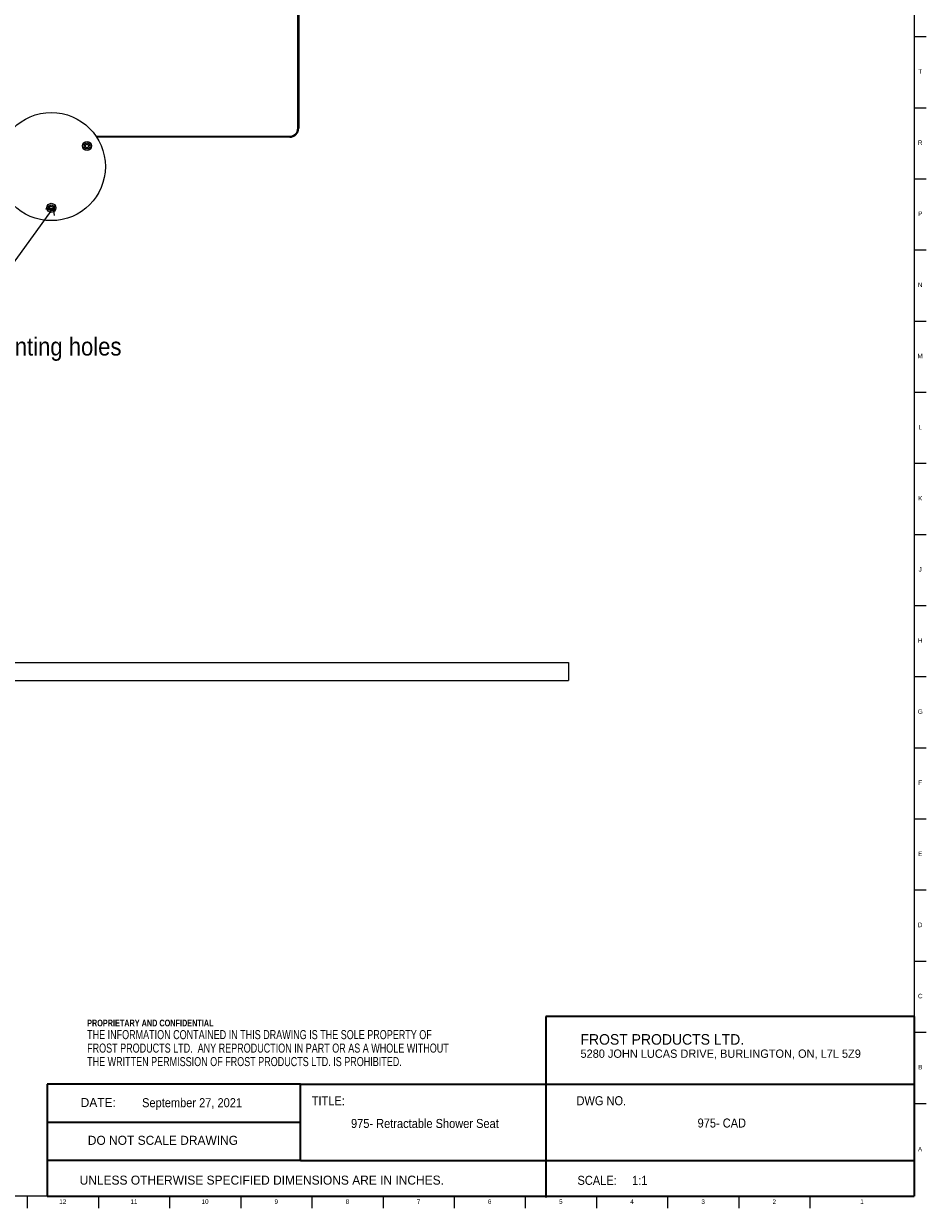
# Model space of a CAD drawing. Header units: inches. Extents: x 0 to 180, y 0 to 140.
# Tile 24 of 32: x 155 to 180, y 0 to 33. Entities that reach past the tile are written whole.
import ezdxf

# ---------------------------------------------------------------- set-up
doc = ezdxf.new("R2010")
doc.units = ezdxf.units.IN
doc.header["$MEASUREMENT"] = 0
doc.linetypes.add('SLD-Solid', pattern=[0])
doc.layers.add('NOTES', color=1, linetype='SLD-Solid')
doc.layers.add('TITLE', color=8, linetype='SLD-Solid')
doc.styles.add('SLDTEXTSTYLE0', font='GOTHIC.TTF', dxfattribs={"width": 0.913})
doc.styles.add('SLDTEXTSTYLE1', font='ARIAL.TTF', dxfattribs={"width": 0.948})
doc.styles.add('SLDTEXTSTYLE2', font='ARIALNB.TTF', dxfattribs={"width": 0.87})
doc.styles.add('SLDTEXTSTYLE3', font='ARIALN.TTF', dxfattribs={"width": 0.87})
doc.styles.get("Standard").update_dxf_attribs({"font": 'GOTHIC.TTF'})
doc.dimstyles.new('SLDDIMSTYLE4', dxfattribs={"dimtxt": 0.18, "dimasz": 0.3, "dimexe": 0, "dimexo": 0.0625, "dimgap": 0, "dimtad": 0, "dimtih": 1, "dimtoh": 1, "dimdec": 0, "dimrnd": 1e-09, "dimzin": 0, "dimdsep": 46, "dimlunit": 5, "dimtxsty": 'Standard', "dimblk1": 'OPEN90', "dimblk2": 'OPEN90', "dimsah": 1, "dimcen": 0.09, "dimadec": 0, "dimazin": 0, "dimtfac": 0.3, "dimtdec": 0, "dimtofl": 0, "dimtmove": 0, "dimatfit": 3, "dimldrblk": 'OPEN90', "dimfxl": 0, "dimfrac": 2, "dimtolj": 1, "dimtzin": 0, "dimarcsym": 0})

# ---------------------------------------------------------------- blocks, each defined once
blk = doc.blocks.new('SW_NOTE_0_4')
at = {"layer": 'NOTES', "color": 0, "attachment_point": 1, "style": 'SLDTEXTSTYLE1'}
for s, insert, char_height in [('FROST PRODUCTS LTD.', (0, 0.376), 0.29167), ('5280 JOHN LUCAS DRIVE, BURLINGTON, ON, L7L 5Z9', (0, -0.05), 0.22917)]:
    blk.add_mtext(s, dxfattribs=dict(at, insert=insert, char_height=char_height))
blk = doc.blocks.new('SW_NOTE_0_5')
at = {"layer": 'NOTES', "color": 0, "attachment_point": 1}
for s, insert, char_height, style in [('PROPRIETARY AND CONFIDENTIAL', (0, 0.238), 0.18473, 'SLDTEXTSTYLE2'), ('THE INFORMATION CONTAINED IN THIS DRAWING IS THE SOLE PROPERTY OF ', (0, -0.05), 0.25, 'SLDTEXTSTYLE3'), ('FROST PRODUCTS LTD.  ANY REPRODUCTION IN PART OR AS A WHOLE WITHOUT ', (0, -0.423), 0.25, 'SLDTEXTSTYLE3'), ('THE WRITTEN PERMISSION OF FROST PRODUCTS LTD. IS PROHIBITED.', (0, -0.796), 0.25, 'SLDTEXTSTYLE3')]:
    blk.add_mtext(s, dxfattribs=dict(at, insert=insert, char_height=char_height, style=style))
blk = doc.blocks.new('_Open90')
at = {"color": 0, "linetype": 'ByBlock', "lineweight": -2}
for p, q in [((0, 0), (-1, 0)), ((-0.5, 0.5), (0, 0)), ((0, 0), (-0.5, -0.5))]:
    blk.add_line(p, q, dxfattribs=at)

msp = doc.modelspace()

# ---------------------------------------------------------------- linework, layer by layer
at = {"color": 7, "linetype": 'SLD-Solid', "lineweight": 25}
for p, q in [((162.4432671, 30.0618098), (162.4432671, 43.3787123)), ((162.4732671, 43.3787123), (162.4732671, 30.0618098)), ((156.8624445, 29.8418103), (162.2232676, 29.8418103)), ((162.2232676, 29.8118103), (156.8823239, 29.8118103)), ((121.9378671, 15.2713418), (169.9378671, 15.2713418)), ((169.9378671, 15.2713418), (169.9378671, 14.7713418)), ((121.9378671, 14.7713418), (169.9378671, 14.7713418))]:
    msp.add_line(p, q, dxfattribs=at)
for centre, radius in [((155.6253671, 29.0004757), 1.496063), ((156.6141362, 29.5713418), 0.125), ((156.6141362, 29.5713418), 0.0833721), ((156.6141362, 29.5713418), 0.0825), ((156.6141362, 29.5713418), 0.0480672), ((155.6253671, 27.8587434), 0.125), ((155.6253671, 27.8587434), 0.0833721), ((155.6253671, 27.8587434), 0.0825), ((155.6253671, 27.8587434), 0.0480672)]:
    msp.add_circle(centre, radius, dxfattribs=at)
for radius in [0.2199995, 0.2499995]:
    msp.add_arc((162.2232676, 30.0618098), radius, 270, 0, dxfattribs=at)
at = {"layer": 'TITLE', "linetype": 'SLD-Solid', "lineweight": 18}
for p, q in [((179.5, 139.5), (179.5, 0.5)), ((179.5, 32.5984252), (179.8346457, 32.5984252)), ((179.5, 30.6299213), (179.8346457, 30.6299213)), ((179.5, 28.6614173), (179.8346457, 28.6614173)), ((179.5, 26.6929134), (179.8346457, 26.6929134)), ((179.5, 24.7244094), (179.8346457, 24.7244094)), ((179.5, 22.7559055), (179.8346457, 22.7559055)), ((179.5, 20.7874016), (179.8346457, 20.7874016)), ((179.5, 18.8188976), (179.8346457, 18.8188976)), ((179.5, 16.8503937), (179.8346457, 16.8503937)), ((179.5, 14.8818898), (179.8346457, 14.8818898)), ((179.5, 12.9133858), (179.8346457, 12.9133858)), ((179.5, 10.9448819), (179.8346457, 10.9448819)), ((179.5, 8.976378), (179.8346457, 8.976378)), ((179.5, 7.007874), (179.8346457, 7.007874)), ((179.5, 5.0393701), (179.8346457, 5.0393701)), ((179.5, 3.0708661), (179.8346457, 3.0708661)), ((179.5, 0.5), (0.5, 0.5)), ((154.9606299, 0.5), (154.9606299, 0.1653543)), ((156.9291339, 0.5), (156.9291339, 0.1653543)), ((158.8976378, 0.5), (158.8976378, 0.1653543)), ((160.8661417, 0.5), (160.8661417, 0.1653543)), ((162.8346457, 0.5), (162.8346457, 0.1653543)), ((164.8031496, 0.5), (164.8031496, 0.1653543)), ((166.7716535, 0.5), (166.7716535, 0.1653543)), ((168.7401575, 0.5), (168.7401575, 0.1653543)), ((170.7086614, 0.5), (170.7086614, 0.1653543)), ((172.6771654, 0.5), (172.6771654, 0.1653543)), ((174.6456693, 0.5), (174.6456693, 0.1653543)), ((176.6141732, 0.5), (176.6141732, 0.1653543))]:
    msp.add_line(p, q, dxfattribs=at)
at = {"layer": 'TITLE', "lineweight": 35}
for p, q in [((179.4999317, 5.4753604), (169.3105351, 5.4753604)), ((169.3105351, 5.4753604), (169.3105351, 0.4636772)), ((179.4999317, 5.4753604), (179.5, 0.5)), ((155.5059791, 3.5979637), (155.5059791, 0.5)), ((162.5182231, 3.5979637), (155.5059791, 3.5979637)), ((162.5182231, 3.5979637), (179.4997616, 3.5979648)), ((162.5182231, 1.4876118), (162.5182231, 3.5979637)), ((162.5182231, 2.5427877), (155.5059791, 2.5427877)), ((162.5182231, 1.4876118), (155.5059791, 1.4876118)), ((162.5182231, 1.4876118), (179.4999865, 1.4876118)), ((155.5059791, 0.5), (179.5, 0.5))]:
    msp.add_line(p, q, dxfattribs=at)

# ---------------------------------------------------------------- block references
at = {"layer": 'NOTES'}
for name, p in [('SW_NOTE_0_5', (156.6159726, 5.1481527)), ('SW_NOTE_0_4', (170.2661316, 4.6105228))]:
    msp.add_blockref(name, p, dxfattribs=at)

# ---------------------------------------------------------------- texts
for s, insert, char_height, attachment_point, style in [('mounting holes', (153.4261165, 24.2701424), 0.5, 1, 'SLDTEXTSTYLE0'), ('DATE:', (156.4368251, 3.2193046), 0.25, 1, 'SLDTEXTSTYLE1'), ('September 27, 2021', (159.5194261, 3.2135958), 0.25, 2, 'SLDTEXTSTYLE0'), ('TITLE:', (162.8307373, 3.2682756), 0.25, 1, 'SLDTEXTSTYLE0'), ('DWG NO.', (170.1561831, 3.2682756), 0.25, 1, 'SLDTEXTSTYLE0'), ('975- Retractable Shower Seat', (165.9615504, 2.6388861), 0.25, 2, 'SLDTEXTSTYLE0'), ('975- CAD', (174.1764885, 2.6510344), 0.25, 2, 'SLDTEXTSTYLE0'), ('DO NOT SCALE DRAWING', (158.713067, 2.1722148), 0.25, 2, 'SLDTEXTSTYLE1'), ('UNLESS OTHERWISE SPECIFIED DIMENSIONS ARE IN INCHES.', (156.4082978, 1.0702903), 0.25, 1, 'SLDTEXTSTYLE1'), ('SCALE:     1:1', (170.1831753, 1.0645816), 0.25, 1, 'SLDTEXTSTYLE0')]:
    msp.add_mtext(s, dxfattribs=dict(at, insert=insert, char_height=char_height, attachment_point=attachment_point, style=style))
at = {"layer": 'TITLE', "char_height": 0.125, "attachment_point": 2, "style": 'SLDTEXTSTYLE0'}
for s, insert in [('T', (179.6669467, 31.6940512)), ('R', (179.6655723, 29.7255472)), ('P', (179.6668454, 27.7570433)), ('N', (179.6661799, 25.7885394)), ('M', (179.6629681, 23.8200354)), ('L', (179.6658905, 21.8515315)), ('K', (179.6669611, 19.8830276)), ('J', (179.6662233, 17.9145236)), ('H', (179.667019, 15.9460197)), ('G', (179.6669033, 13.9775157)), ('F', (179.6659918, 12.0090118)), ('E', (179.6675688, 10.0405079)), ('D', (179.6658327, 8.0720039)), ('C', (179.6660208, 6.1035)), ('B', (179.6663969, 4.1349961)), ('A', (179.6622736, 1.865311)), ('12', (155.9423645, 0.4125551)), ('11', (157.9108685, 0.4125551)), ('10', (159.8793724, 0.4125551)), ('9', (161.849135, 0.4125551)), ('8', (163.817639, 0.4125551)), ('7', (165.7861429, 0.4125551)), ('6', (167.7546468, 0.4125551)), ('5', (169.7231508, 0.4125551)), ('4', (171.6916547, 0.4125551)), ('3', (173.6601586, 0.4125551)), ('2', (175.6286626, 0.4125551)), ('1', (178.0558279, 0.4125551))]:
    msp.add_mtext(s, dxfattribs=dict(at, insert=insert))

# ---------------------------------------------------------------- leaders
at = {"layer": 'NOTES'}
msp.add_leader([(155.6734108, 27.8602458), (152.9055631, 24.0239377), (153.4055631, 24.0239377)], dimstyle='SLDDIMSTYLE4', dxfattribs=at)

doc.saveas('drawing.dxf')
